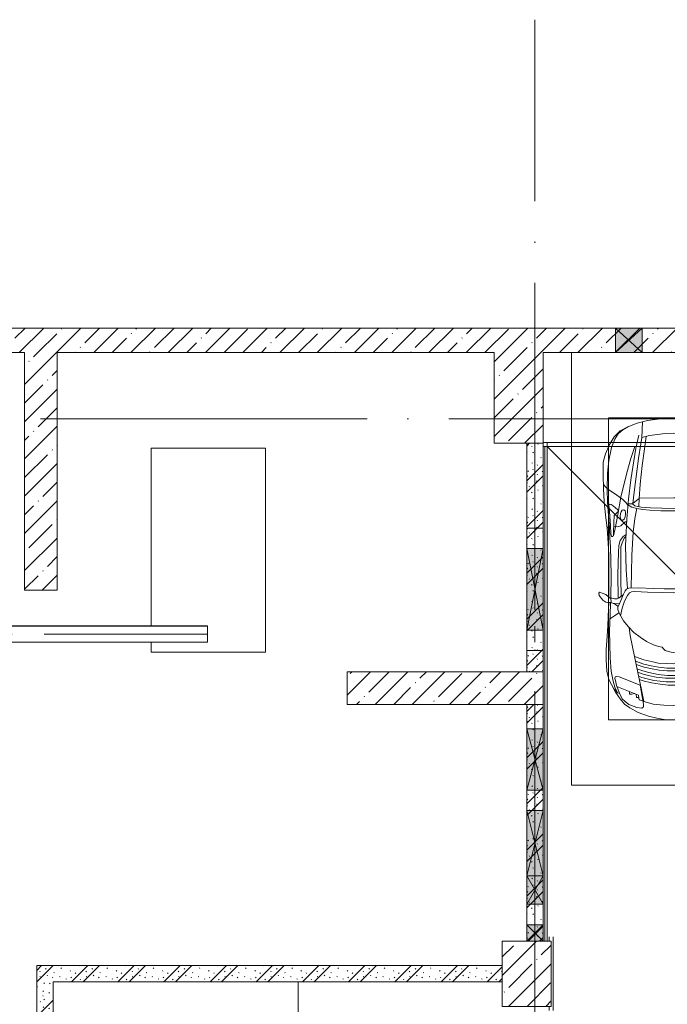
# Model space of a CAD drawing. Header units: millimetres. Extents: x -32229 to 192519, y -13689 to 125138.
# Tile 195 of 256: x 37126 to 45056, y 113075 to 125138. Entities that reach past the tile are written whole.
import ezdxf

# ---------------------------------------------------------------- set-up
doc = ezdxf.new("R2010")
doc.units = ezdxf.units.MM
for name, pattern in [('3_ Штрих_ 1 х 1 мм', [400, 200, -200]), ('ADSK_Линия сетки', [5000, 4000, -500, 0, -500]), ('ADSK_Осевая', [2800, 2000, -400, 0, -400])]:
    doc.linetypes.add(name, pattern=pattern)
for name, color, linetype, lineweight in [('A-DETL-GENF-OTLN', 7, 'Continuous', 18), ('A-FLOR-____-OTLN', 7, 'Continuous', 18), ('A-GENM-____-OTLN', 7, 'Continuous', 18), ('A-GLAZ-____-MCUT', 7, 'Continuous', 9), ('A-GLAZ-____-OTLN', 7, 'Continuous', 18), ('A-WALL-____-MCUT', 7, 'Continuous', 40), ('A-WALL-____-PATT', 7, 'Continuous', 40), ('C-PRKG-____-OTLN', 7, 'Continuous', 18), ('E-CABL-TRAY-CNTR', 7, 'ADSK_Осевая', 18), ('E-CABL-TRAY-OTLN', 7, 'Continuous', 18), ('I-WALL-____-MCUT', 7, 'Continuous', 40), ('S-BEAM-____-OTLN', 7, 'Continuous', 18), ('S-COLS-____-MCUT', 7, 'Continuous', 40), ('S-COLS-____-OTLN', 7, 'Continuous', 18), ('S-GRID-____-OTLN', 7, 'Continuous', 9)]:
    doc.layers.add(name, color=color, linetype=linetype, lineweight=lineweight)
pattern_1 = [(135, (300.56, 377.28), (-565.6854, 6e-14), [10, -790]), (135, (349.8, 474.73), (-565.6854, 6e-14), [10, -790]), (135, (423.93, 473.06), (-565.6854, 6e-14), [10, -790]), (135, (229.92, 447.9), (-565.6854, 6e-14), [10, -790]), (135, (155.08, 447.9), (-565.6854, 6e-14), [10, -790]), (135, (114.9, 369.03), (-565.6854, 6e-14), [10, -790]), (135, (132.43, 285.8), (-565.6854, 6e-14), [10, -790]), (135, (214.66, 322), (-565.6854, 6e-14), [10, -790]), (135, (198.16, 261.88), (-565.6854, 6e-14), [10, -790]), (135, (45.2, 272.9), (-565.6854, 6e-14), [10, -790]), (135, (42.32, 336.16), (-565.6854, 6e-14), [10, -790]), (135, (92.26, 192.24), (-565.6854, 6e-14), [10, -790]), (135, (7.07, 149.2), (-565.6854, 6e-14), [10, -790]), (135, (80.6, 95.1), (-565.6854, 6e-14), [10, -790]), (135, (79.53, 36.94), (-565.6854, 6e-14), [10, -790]), (135, (153.87, 74.56), (-565.6854, 6e-14), [10, -790]), (135, (228.35, 124.8), (-565.6854, 6e-14), [10, -790]), (135, (279.75, 180.4), (-565.6854, 6e-14), [10, -790]), (135, (282.9, 31.63), (-565.6854, 6e-14), [10, -790]), (135, (377.38, 53.45), (-565.6854, 6e-14), [10, -790]), (135, (352.28, 102.7), (-565.6854, 6e-14), [10, -790]), (135, (354.05, 0), (-565.6854, 6e-14), [10, -790]), (135, (553.23, 16.45), (-565.6854, 6e-14), [10, -790]), (135, (542.38, 63.45), (-565.6854, 6e-14), [10, -790]), (135, (536.58, 239.3), (-565.6854, 6e-14), [10, -790]), (135, (475.85, 203.9), (-565.6854, 6e-14), [10, -790]), (135, (475.85, 316.54), (-565.6854, 6e-14), [10, -790]), (135, (520.8, 408.7), (-565.6854, 6e-14), [10, -790]), (135, (551.1, 470.8), (-565.6854, 6e-14), [10, -790]), (135, (235.25, 537.93), (-565.6854, 6e-14), [10, -790]), (135, (407.25, 547.65), (-565.6854, 6e-14), [10, -790]), (135, (94.5, 558.6), (-565.6854, 6e-14), [10, -790]), (135, (46.4, 532.3), (-565.6854, 6e-14), [10, -790]), (135, (85.56, 465.04), (-565.6854, 6e-14), [10, -790]), (135, (355.53, 181.14), (-565.6854, 6e-14), [10, -790]), (135, (362.23, 243.6), (-565.6854, 6e-14), [10, -790]), (135, (413.45, 344.1), (-565.6854, 6e-14), [10, -790]), (135, (286.3, 273.25), (-565.6854, 6e-14), [10, -790]), (135, (423.02, 263.72), (-565.6854, 6e-14), [10, -790]), (135, (162.94, 190.2), (-565.6854, 6e-14), [10, -790]), (135, (470.25, 120.93), (-565.6854, 6e-14), [10, -790]), (135, (484.48, 9.78), (-565.6854, 6e-14), [10, -790]), (45, (0, 212.13), (-565.6854, 0), []), (45, (212.13, 0), (-565.6854, 0), []), (45, (353.55, 0), (-565.6854, 0), []), (45, (0, 353.55), (-565.6854, 0), [])]
pattern_2 = [(45, (0, 0), (-228.0985, 228.0985), []), (45, (228.1, 0), (-228.0985, 228.0985), [403.225, -80.645, 6.706, -73.939])]

# ---------------------------------------------------------------- blocks, each defined once
blk = doc.blocks.new('АР_Машиноместо - 4900x2400_М__5300х2500_-2211001--01 ЭЛ')
at = {"layer": 'A-DETL-GENF-OTLN', "color": 253, "lineweight": 13, "true_color": 0xaaaaaa}
for p, q in [((1044, -819), (943, -845)), ((1133, -806), (1044, -819)), ((1250, -800), (1133, -806)), ((1250, -800), (1367, -806)), ((1367, -806), (1456, -819)), ((1456, -819), (1557, -845)), ((712, -946), (647, -993)), ((800, -953), (701, -989)), ((816, -891), (712, -946)), ((859, -944), (800, -953)), ((943, -845), (816, -891)), ((878, -959), (859, -944)), ((878, -991), (878, -959)), ((1557, -845), (1684, -891)), ((1622, -959), (1641, -944)), ((1622, -991), (1622, -959)), ((1641, -944), (1700, -953)), ((1684, -891), (1788, -946)), ((1700, -953), (1799, -989)), ((1788, -946), (1853, -993)), ((593, -1057), (539, -1140)), ((618, -1057), (587, -1126)), ((647, -993), (593, -1057)), ((655, -1024), (618, -1057)), ((701, -989), (655, -1024)), ((841, -1226), (878, -991)), ((883, -1027), (854, -1167)), ((1000, -994), (871, -1031)), ((1127, -980), (1000, -994)), ((1250, -978), (1127, -980)), ((1250, -978), (1373, -980)), ((1373, -980), (1500, -994)), ((1500, -994), (1629, -1031)), ((1617, -1027), (1646, -1167)), ((1659, -1226), (1622, -991)), ((1799, -989), (1845, -1024)), ((1845, -1024), (1882, -1057)), ((1853, -993), (1907, -1057)), ((1882, -1057), (1913, -1126)), ((1907, -1057), (1961, -1140)), ((539, -1140), (487, -1232)), ((540, -1160), (516, -1180)), ((561, -1133), (540, -1160)), ((587, -1126), (548, -1220)), ((589, -1122), (561, -1133)), ((854, -1167), (827, -1301)), ((1646, -1167), (1673, -1301)), ((1911, -1122), (1939, -1133)), ((1913, -1126), (1952, -1220)), ((1939, -1133), (1960, -1160)), ((1960, -1160), (1984, -1180)), ((1961, -1140), (2013, -1232)), ((456, -1296), (431, -1397)), ((487, -1232), (456, -1296)), ((535, -1281), (527, -1305)), ((527, -1305), (532, -1326)), ((532, -1326), (554, -1333)), ((548, -1220), (535, -1281)), ((581, -1327), (841, -1226)), ((827, -1301), (770, -1576)), ((859, -1321), (820, -1334)), ((876, -1279), (828, -1294)), ((925, -1302), (859, -1321)), ((979, -1255), (876, -1279)), ((1007, -1284), (925, -1302)), ((1035, -1323), (958, -1341)), ((1084, -1236), (979, -1255)), ((1084, -1275), (1007, -1284)), ((1148, -1312), (1035, -1323)), ((1183, -1227), (1084, -1236)), ((1159, -1268), (1084, -1275)), ((1250, -1309), (1148, -1312)), ((1250, -1267), (1159, -1268)), ((1250, -1224), (1183, -1227)), ((1250, -1224), (1317, -1227)), ((1250, -1267), (1341, -1268)), ((1250, -1309), (1352, -1312)), ((1317, -1227), (1416, -1236)), ((1341, -1268), (1416, -1275)), ((1352, -1312), (1465, -1323)), ((1416, -1236), (1521, -1255)), ((1416, -1275), (1493, -1284)), ((1465, -1323), (1542, -1341)), ((1493, -1284), (1575, -1302)), ((1521, -1255), (1624, -1279)), ((1575, -1302), (1641, -1321)), ((1624, -1279), (1672, -1294)), ((1641, -1321), (1680, -1334)), ((1919, -1327), (1659, -1226)), ((1673, -1301), (1730, -1576)), ((1968, -1326), (1946, -1333)), ((1952, -1220), (1965, -1281)), ((1965, -1281), (1973, -1305)), ((1973, -1305), (1968, -1326)), ((2013, -1232), (2044, -1296)), ((2044, -1296), (2069, -1397)), ((431, -1397), (422, -1534)), ((554, -1333), (581, -1327)), ((887, -1447), (790, -1477)), ((871, -1401), (800, -1425)), ((874, -1361), (810, -1383)), ((945, -1381), (871, -1401)), ((958, -1341), (874, -1361)), ((986, -1426), (887, -1447)), ((1059, -1355), (945, -1381)), ((1062, -1446), (973, -1460)), ((1070, -1410), (986, -1426)), ((1174, -1344), (1059, -1355)), ((1164, -1435), (1062, -1446)), ((1168, -1400), (1070, -1410)), ((1250, -1435), (1164, -1435)), ((1250, -1400), (1168, -1400)), ((1250, -1345), (1174, -1344)), ((1250, -1345), (1326, -1344)), ((1250, -1400), (1332, -1400)), ((1250, -1435), (1336, -1435)), ((1326, -1344), (1441, -1355)), ((1332, -1400), (1430, -1410)), ((1336, -1435), (1438, -1446)), ((1430, -1410), (1514, -1426)), ((1438, -1446), (1527, -1460)), ((1441, -1355), (1555, -1381)), ((1514, -1426), (1613, -1447)), ((1542, -1341), (1626, -1361)), ((1555, -1381), (1629, -1401)), ((1613, -1447), (1710, -1477)), ((1626, -1361), (1690, -1383)), ((1629, -1401), (1700, -1425)), ((1946, -1333), (1919, -1327)), ((2069, -1397), (2078, -1534)), ((422, -1534), (422, -1663)), ((882, -1536), (770, -1576)), ((884, -1481), (782, -1518)), ((995, -1509), (882, -1536)), ((973, -1460), (884, -1481)), ((1060, -1496), (995, -1509)), ((1159, -1489), (1060, -1496)), ((1250, -1488), (1159, -1489)), ((1250, -1488), (1341, -1489)), ((1341, -1489), (1440, -1496)), ((1440, -1496), (1505, -1509)), ((1505, -1509), (1618, -1536)), ((1527, -1460), (1616, -1481)), ((1616, -1481), (1718, -1518)), ((1618, -1536), (1730, -1576)), ((2078, -1534), (2078, -1663)), ((422, -1663), (435, -1821)), ((770, -1576), (718, -1834)), ((1124, -1671), (1107, -1690)), ((1147, -1651), (1124, -1671)), ((1185, -1636), (1147, -1651)), ((1218, -1629), (1185, -1636)), ((1218, -1629), (1250, -1627)), ((1282, -1629), (1250, -1627)), ((1282, -1629), (1315, -1636)), ((1315, -1636), (1353, -1651)), ((1353, -1651), (1376, -1671)), ((1376, -1671), (1393, -1690)), ((1730, -1576), (1782, -1834)), ((2078, -1663), (2065, -1821)), ((917, -1761), (838, -1812)), ((1004, -1721), (917, -1761)), ((1065, -1700), (1004, -1721)), ((1107, -1690), (1065, -1700)), ((1393, -1690), (1435, -1700)), ((1435, -1700), (1496, -1721)), ((1496, -1721), (1583, -1761)), ((1583, -1761), (1662, -1812)), ((435, -1821), (445, -1957)), ((761, -1872), (691, -1942)), ((718, -1834), (706, -1927)), ((838, -1812), (761, -1872)), ((1662, -1812), (1739, -1872)), ((1739, -1872), (1809, -1942)), ((1782, -1834), (1794, -1927)), ((2065, -1821), (2055, -1957)), ((445, -1957), (453, -2159)), ((475, -2041), (448, -2034)), ((526, -2075), (475, -2041)), ((635, -2015), (581, -2106)), ((691, -1942), (635, -2015)), ((1809, -1942), (1865, -2015)), ((1865, -2015), (1919, -2106)), ((1974, -2075), (2025, -2041)), ((2025, -2041), (2052, -2034)), ((2055, -1957), (2047, -2159)), ((453, -2159), (455, -2239)), ((579, -2113), (526, -2075)), ((567, -2154), (564, -2195)), ((581, -2106), (567, -2154)), ((620, -2169), (600, -2073)), ((647, -2254), (620, -2169)), ((1853, -2254), (1880, -2169)), ((1880, -2169), (1900, -2073)), ((1919, -2106), (1933, -2154)), ((1921, -2113), (1974, -2075)), ((1933, -2154), (1936, -2195)), ((2047, -2159), (2045, -2239)), ((335, -2322), (382, -2266)), ((382, -2266), (417, -2243)), ((417, -2243), (445, -2239)), ((445, -2239), (482, -2239)), ((470, -2290), (450, -2306)), ((505, -2230), (468, -2239)), ((494, -2289), (470, -2290)), ((482, -2236), (479, -2289)), ((523, -2281), (494, -2289)), ((537, -2212), (505, -2230)), ((587, -2231), (510, -2227)), ((559, -2283), (523, -2281)), ((564, -2195), (537, -2212)), ((581, -2296), (559, -2283)), ((580, -2214), (565, -2186)), ((601, -2263), (580, -2214)), ((634, -2341), (601, -2263)), ((685, -2322), (647, -2254)), ((1815, -2322), (1853, -2254)), ((1866, -2341), (1899, -2263)), ((1899, -2263), (1920, -2214)), ((1913, -2231), (1990, -2227)), ((1919, -2296), (1941, -2283)), ((1920, -2214), (1935, -2186)), ((1936, -2195), (1963, -2212)), ((1941, -2283), (1977, -2281)), ((1963, -2212), (1995, -2230)), ((1977, -2281), (2006, -2289)), ((1995, -2230), (2032, -2239)), ((2006, -2289), (2030, -2290)), ((2018, -2236), (2021, -2289)), ((2055, -2239), (2018, -2239)), ((2030, -2290), (2050, -2306)), ((2083, -2243), (2055, -2239)), ((2118, -2266), (2083, -2243)), ((2165, -2322), (2118, -2266)), ((333, -2351), (335, -2322)), ((341, -2366), (333, -2351)), ((384, -2348), (341, -2366)), ((417, -2334), (384, -2348)), ((450, -2306), (417, -2334)), ((455, -2424), (456, -2301)), ((631, -2333), (581, -2296)), ((604, -2534), (606, -2315)), ((657, -2380), (634, -2341)), ((673, -2400), (657, -2380)), ((685, -2406), (668, -2638)), ((701, -2415), (673, -2400)), ((710, -2355), (685, -2322)), ((734, -2369), (710, -2355)), ((773, -2372), (734, -2369)), ((929, -2364), (773, -2372)), ((999, -2409), (814, -2417)), ((1115, -2359), (929, -2364)), ((1133, -2405), (999, -2409)), ((1250, -2358), (1115, -2359)), ((1250, -2407), (1133, -2405)), ((1250, -2358), (1385, -2359)), ((1250, -2407), (1367, -2405)), ((1367, -2405), (1501, -2409)), ((1385, -2359), (1571, -2364)), ((1501, -2409), (1686, -2417)), ((1571, -2364), (1727, -2372)), ((1727, -2372), (1766, -2369)), ((1766, -2369), (1790, -2355)), ((1790, -2355), (1815, -2322)), ((1799, -2415), (1827, -2400)), ((1815, -2406), (1832, -2638)), ((1827, -2400), (1843, -2380)), ((1843, -2380), (1866, -2341)), ((1869, -2333), (1919, -2296)), ((1896, -2534), (1894, -2315)), ((2045, -2424), (2044, -2301)), ((2050, -2306), (2083, -2334)), ((2083, -2334), (2116, -2348)), ((2116, -2348), (2159, -2366)), ((2159, -2366), (2167, -2351)), ((2167, -2351), (2165, -2322)), ((457, -2614), (455, -2424)), ((814, -2417), (701, -2415)), ((1686, -2417), (1799, -2415)), ((2043, -2614), (2045, -2424)), ((456, -2818), (457, -2614)), ((604, -2851), (604, -2534)), ((668, -2638), (659, -2936)), ((1832, -2638), (1841, -2936)), ((1896, -2851), (1896, -2534)), ((2044, -2818), (2043, -2614)), ((446, -2965), (456, -2818)), ((604, -2919), (604, -2851)), ((1896, -2919), (1896, -2851)), ((2054, -2965), (2044, -2818)), ((433, -3149), (446, -2965)), ((619, -2967), (604, -2919)), ((644, -3025), (619, -2967)), ((659, -2936), (676, -3260)), ((1841, -2936), (1824, -3260)), ((1856, -3025), (1881, -2967)), ((1881, -2967), (1896, -2919)), ((2067, -3149), (2054, -2965)), ((481, -3085), (475, -3180)), ((486, -3046), (481, -3085)), ((504, -3047), (486, -3046)), ((512, -3061), (504, -3047)), ((511, -3095), (512, -3061)), ((515, -3214), (511, -3095)), ((665, -3046), (644, -3025)), ((1835, -3046), (1856, -3025)), ((1985, -3214), (1989, -3095)), ((1988, -3061), (1996, -3047)), ((1989, -3095), (1988, -3061)), ((1996, -3047), (2014, -3046)), ((2014, -3046), (2019, -3085)), ((2019, -3085), (2025, -3180)), ((416, -3306), (433, -3149)), ((457, -3174), (433, -3148)), ((475, -3174), (457, -3174)), ((475, -3180), (462, -3347)), ((558, -3165), (514, -3168)), ((522, -3303), (515, -3214)), ((579, -3168), (558, -3165)), ((602, -3179), (579, -3168)), ((612, -3246), (600, -3262)), ((654, -3228), (602, -3179)), ((627, -3246), (612, -3246)), ((643, -3260), (627, -3246)), ((675, -3228), (654, -3228)), ((1825, -3228), (1846, -3228)), ((1846, -3228), (1898, -3179)), ((1857, -3260), (1873, -3246)), ((1873, -3246), (1888, -3246)), ((1888, -3246), (1900, -3262)), ((1898, -3179), (1921, -3168)), ((1921, -3168), (1942, -3165)), ((1942, -3165), (1986, -3168)), ((1978, -3303), (1985, -3214)), ((2025, -3174), (2043, -3174)), ((2025, -3180), (2038, -3347)), ((2043, -3174), (2067, -3148)), ((2084, -3306), (2067, -3148)), ((397, -3474), (416, -3306)), ((462, -3347), (457, -3435)), ((508, -3423), (567, -3375)), ((565, -3350), (522, -3303)), ((570, -3361), (565, -3350)), ((567, -3375), (570, -3361)), ((600, -3262), (594, -3293)), ((594, -3293), (597, -3327)), ((597, -3327), (605, -3347)), ((605, -3347), (620, -3369)), ((620, -3369), (639, -3373)), ((639, -3373), (654, -3361)), ((657, -3286), (643, -3260)), ((654, -3361), (659, -3344)), ((661, -3321), (657, -3286)), ((659, -3344), (661, -3321)), ((676, -3260), (696, -3503)), ((1824, -3260), (1804, -3503)), ((1839, -3321), (1843, -3286)), ((1841, -3344), (1839, -3321)), ((1846, -3361), (1841, -3344)), ((1843, -3286), (1857, -3260)), ((1861, -3373), (1846, -3361)), ((1880, -3369), (1861, -3373)), ((1895, -3347), (1880, -3369)), ((1903, -3327), (1895, -3347)), ((1900, -3262), (1906, -3293)), ((1906, -3293), (1903, -3327)), ((1930, -3361), (1935, -3350)), ((1933, -3375), (1930, -3361)), ((1992, -3423), (1933, -3375)), ((1935, -3350), (1978, -3303)), ((2038, -3347), (2043, -3435)), ((2103, -3474), (2084, -3306)), ((390, -3630), (397, -3474)), ((457, -3435), (466, -3441)), ((466, -3441), (482, -3439)), ((482, -3439), (508, -3423)), ((655, -3470), (625, -3501)), ((690, -3434), (655, -3470)), ((744, -3447), (691, -3447)), ((773, -3424), (744, -3447)), ((744, -3447), (773, -3472)), ((811, -3415), (773, -3424)), ((773, -3472), (826, -3512)), ((853, -3407), (811, -3415)), ((826, -3512), (821, -3413)), ((965, -3398), (853, -3407)), ((1103, -3394), (965, -3398)), ((1250, -3391), (1103, -3394)), ((1250, -3391), (1397, -3394)), ((1397, -3394), (1535, -3398)), ((1535, -3398), (1647, -3407)), ((1647, -3407), (1689, -3415)), ((1674, -3512), (1679, -3413)), ((1727, -3472), (1674, -3512)), ((1689, -3415), (1727, -3424)), ((1727, -3424), (1756, -3447)), ((1756, -3447), (1727, -3472)), ((1756, -3447), (1809, -3447)), ((1810, -3434), (1845, -3470)), ((1845, -3470), (1875, -3501)), ((2018, -3439), (1992, -3423)), ((2034, -3441), (2018, -3439)), ((2043, -3435), (2034, -3441)), ((2110, -3630), (2103, -3474)), ((491, -3594), (439, -3630)), ((538, -3567), (491, -3594)), ((598, -3519), (538, -3567)), ((625, -3501), (598, -3519)), ((840, -3688), (827, -3510)), ((1250, -3520), (827, -3517)), ((1250, -3520), (1673, -3517)), ((1660, -3688), (1673, -3510)), ((1875, -3501), (1902, -3519)), ((1902, -3519), (1962, -3567)), ((1962, -3567), (2009, -3594)), ((2009, -3594), (2061, -3630)), ((384, -3803), (390, -3630)), ((404, -3666), (388, -3688)), ((439, -3630), (404, -3666)), ((857, -3850), (840, -3688)), ((1636, -3917), (1660, -3688)), ((2061, -3630), (2096, -3666)), ((2096, -3666), (2112, -3688)), ((2116, -3803), (2110, -3630)), ((385, -3850), (384, -3803)), ((2113, -3958), (2116, -3803)), ((387, -3958), (387, -3950)), ((416, -4059), (387, -3958)), ((894, -4122), (869, -3950)), ((1606, -4122), (1636, -3917)), ((2084, -4059), (2113, -3958)), ((459, -4167), (416, -4059)), ((2041, -4167), (2084, -4059)), ((522, -4268), (459, -4167)), ((914, -4272), (894, -4122)), ((1586, -4272), (1606, -4122)), ((1978, -4268), (2041, -4167)), ((596, -4341), (522, -4268)), ((686, -4392), (596, -4341)), ((955, -4284), (861, -4259)), ((861, -4260), (869, -4451)), ((1050, -4297), (955, -4284)), ((1146, -4307), (1050, -4297)), ((1250, -4312), (1146, -4307)), ((1250, -4312), (1354, -4307)), ((1354, -4307), (1450, -4297)), ((1450, -4297), (1545, -4284)), ((1545, -4284), (1639, -4259)), ((1639, -4260), (1631, -4451)), ((1814, -4392), (1904, -4341)), ((1904, -4341), (1978, -4268)), ((804, -4437), (686, -4392)), ((927, -4467), (804, -4437)), ((1573, -4467), (1696, -4437)), ((1696, -4437), (1814, -4392)), ((1115, -4493), (927, -4467)), ((1250, -4500), (1115, -4493)), ((1250, -4500), (1385, -4493)), ((1385, -4493), (1573, -4467))]:
    blk.add_line(p, q, dxfattribs=at)
at = {"layer": 'A-DETL-GENF-OTLN', "color": 254, "lineweight": 13, "true_color": 0xd4d4d4}
for p, q in [((793, -1076), (791, -1115)), ((823, -1074), (793, -1076)), ((824, -1064), (819, -1103)), ((828, -1045), (824, -1064)), ((871, -1032), (828, -1045)), ((1629, -1032), (1672, -1045)), ((1672, -1045), (1676, -1064)), ((1676, -1064), (1681, -1103)), ((1677, -1074), (1707, -1076)), ((1707, -1076), (1709, -1115)), ((528, -1199), (507, -1274)), ((562, -1132), (528, -1199)), ((819, -1103), (554, -1208)), ((709, -1113), (708, -1147)), ((738, -1114), (709, -1113)), ((773, -1121), (738, -1114)), ((1681, -1103), (1946, -1208)), ((1727, -1121), (1762, -1114)), ((1762, -1114), (1791, -1113)), ((1791, -1113), (1792, -1147)), ((1938, -1132), (1972, -1199)), ((1972, -1199), (1993, -1274)), ((507, -1274), (483, -1396)), ((1993, -1274), (2017, -1396)), ((483, -1396), (471, -1561)), ((2017, -1396), (2029, -1561)), ((471, -1561), (463, -1890)), ((2029, -1561), (2037, -1890)), ((463, -1890), (472, -2078)), ((2037, -1890), (2028, -2078)), ((472, -2078), (474, -2239)), ((2028, -2078), (2026, -2239)), ((483, -2571), (478, -2290)), ((571, -2291), (564, -2581)), ((1929, -2291), (1936, -2581)), ((2017, -2571), (2022, -2290)), ((728, -2416), (734, -2607)), ((1772, -2416), (1766, -2607)), ((478, -2755), (483, -2571)), ((564, -2581), (572, -2853)), ((734, -2607), (738, -2818)), ((1766, -2607), (1762, -2818)), ((1936, -2581), (1928, -2853)), ((2022, -2755), (2017, -2571)), ((474, -2914), (478, -2755)), ((2026, -2914), (2022, -2755)), ((572, -2853), (576, -2937)), ((738, -2818), (753, -3099)), ((1762, -2818), (1747, -3099)), ((1928, -2853), (1924, -2937)), ((466, -3036), (474, -2914)), ((576, -2937), (595, -2998)), ((595, -2998), (629, -3048)), ((1905, -2998), (1871, -3048)), ((1924, -2937), (1905, -2998)), ((2034, -3036), (2026, -2914)), ((462, -3137), (466, -3036)), ((512, -3053), (533, -3146)), ((629, -3048), (667, -3070)), ((753, -3099), (772, -3268)), ((1747, -3099), (1728, -3268)), ((1871, -3048), (1833, -3070)), ((1988, -3053), (1967, -3146)), ((2038, -3137), (2034, -3036)), ((440, -3469), (462, -3137)), ((533, -3146), (564, -3316)), ((1967, -3146), (1936, -3316)), ((2060, -3469), (2038, -3137)), ((564, -3316), (602, -3530)), ((772, -3268), (797, -3388)), ((870, -3377), (797, -3388)), ((957, -3369), (870, -3377)), ((1093, -3361), (957, -3369)), ((1250, -3361), (1093, -3361)), ((1250, -3361), (1407, -3361)), ((1407, -3361), (1543, -3369)), ((1543, -3369), (1630, -3377)), ((1630, -3377), (1703, -3388)), ((1728, -3268), (1703, -3388)), ((1936, -3316), (1898, -3530)), ((434, -3624), (440, -3469)), ((735, -3406), (688, -3436)), ((797, -3388), (735, -3406)), ((749, -3451), (765, -3589)), ((1703, -3388), (1765, -3406)), ((1751, -3451), (1735, -3589)), ((1765, -3406), (1812, -3436)), ((2066, -3624), (2060, -3469)), ((602, -3530), (674, -3827)), ((696, -3503), (723, -3742)), ((765, -3589), (786, -3747)), ((1735, -3589), (1714, -3747)), ((1804, -3503), (1777, -3742)), ((1898, -3530), (1826, -3827)), ((439, -3823), (434, -3624)), ((2061, -3823), (2066, -3624)), ((441, -3850), (439, -3823)), ((674, -3827), (680, -3850)), ((723, -3742), (741, -3850)), ((786, -3747), (799, -3850)), ((1714, -3747), (1681, -4001)), ((1777, -3742), (1713, -4128)), ((1826, -3827), (1777, -4002)), ((2045, -3977), (2061, -3823)), ((455, -3977), (452, -3950)), ((489, -4138), (455, -3977)), ((708, -3950), (723, -4002)), ((758, -3950), (787, -4128)), ((813, -3950), (819, -4001)), ((2011, -4138), (2045, -3977)), ((723, -4002), (772, -4150)), ((819, -4001), (849, -4183)), ((1681, -4001), (1651, -4183)), ((1777, -4002), (1728, -4150)), ((528, -4240), (489, -4138)), ((787, -4128), (821, -4290)), ((849, -4183), (861, -4260)), ((1651, -4183), (1639, -4260)), ((1713, -4128), (1679, -4290)), ((1972, -4240), (2011, -4138)), ((571, -4303), (528, -4240)), ((625, -4355), (571, -4303)), ((1875, -4355), (1929, -4303)), ((1929, -4303), (1972, -4240)), ((696, -4396), (625, -4355)), ((1804, -4396), (1875, -4355))]:
    blk.add_line(p, q, dxfattribs=at)
at = {"layer": 'C-PRKG-____-OTLN', "color": 253, "lineweight": 13, "true_color": 0xaaaaaa}
for p, q in [((2500, 0), (0, 0)), ((0, 0), (0, -3850)), ((2500, 0), (2500, -5300)), ((450, -800), (450, -3850)), ((450, -800), (2050, -800)), ((2050, -800), (2050, -4500)), ((0, -3950), (0, -5300)), ((450, -3950), (450, -4500)), ((450, -4500), (2050, -4500)), ((850, -5300), (800, -5300))]:
    blk.add_line(p, q, dxfattribs=at)
blk = doc.blocks.new('АР_Отверстие прямоугольное - ОВВ-7382236--01 ЭЛ')
at = {"layer": 'A-GLAZ-____-OTLN', "lineweight": 13, "true_color": 0xf0f0f0}
blk.add_hatch(color=7, dxfattribs=at).paths.add_polyline_path([(525, 100), (-275, 100), (-275, -100), (525, -100)])
at = {"layer": 'A-GLAZ-____-MCUT', "color": 253, "lineweight": 13, "true_color": 0xaaaaaa}
for p, q in [((-275, 100), (-275, -100)), ((525, 100), (525, -100))]:
    blk.add_line(p, q, dxfattribs=at)
at = {"layer": 'A-GLAZ-____-OTLN', "color": 253, "lineweight": 5, "true_color": 0xaaaaaa}
for p, q in [((525, 100), (-275, -100)), ((-275, 100), (525, -100))]:
    blk.add_line(p, q, dxfattribs=at)
at = {"layer": 'A-GLAZ-____-OTLN', "color": 253, "lineweight": 13, "true_color": 0xaaaaaa}
for p, q in [((525, 100), (-275, 100)), ((-275, 100), (-275, -100)), ((525, -100), (525, 100)), ((-275, -100), (525, -100))]:
    blk.add_line(p, q, dxfattribs=at)
blk = doc.blocks.new('АР_Отверстие прямоугольное - АПТ-7382589--01 ЭЛ')
at = {"layer": 'A-GLAZ-____-OTLN', "lineweight": 13, "true_color": 0xf0f0f0}
blk.add_hatch(color=7, dxfattribs=at).paths.add_polyline_path([(625, 100), (-375, 100), (-375, -100), (625, -100)])
at = {"layer": 'A-GLAZ-____-MCUT', "color": 253, "lineweight": 13, "true_color": 0xaaaaaa}
for p, q in [((-375, 100), (-375, -100)), ((625, 100), (625, -100))]:
    blk.add_line(p, q, dxfattribs=at)
at = {"layer": 'A-GLAZ-____-OTLN', "color": 253, "lineweight": 5, "true_color": 0xaaaaaa}
for p, q in [((625, 100), (-375, -100)), ((-375, 100), (625, -100))]:
    blk.add_line(p, q, dxfattribs=at)
at = {"layer": 'A-GLAZ-____-OTLN', "color": 253, "lineweight": 13, "true_color": 0xaaaaaa}
for p, q in [((625, 100), (-375, 100)), ((-375, 100), (-375, -100)), ((625, -100), (625, 100)), ((-375, -100), (625, -100))]:
    blk.add_line(p, q, dxfattribs=at)
blk = doc.blocks.new('КР_Колонна_ЖБ_Прямоугольная - 600x800h_B40-V181--01 ЭЛ')
at = {"layer": 'S-COLS-____-OTLN', "lineweight": 5, "true_color": 0xaaaaaa}
h = blk.add_hatch(dxfattribs=at)
h.set_pattern_fill('FP_14', color=253, style=0, pattern_type=2)
h.set_pattern_definition([(225, (43335.3, 113450), (228.0985, -228.0985), []), (225, (43107.2, 113450), (228.0985, -228.0985), [403.225, -80.645, 6.706, -73.939])])
h.paths.add_polyline_path([(-300, 400), (-300, -400), (300, -400), (300, 400), (-200, 400)])
at = {"layer": 'S-COLS-____-MCUT', "color": 253, "lineweight": 15, "true_color": 0xaaaaaa}
for p, q in [((300, 400), (-300, 400)), ((-300, 400), (-300, -400)), ((300, -400), (300, 400)), ((-300, -400), (-200, -400)), ((-200, -400), (0, -400)), ((0, -400), (300, -400))]:
    blk.add_line(p, q, dxfattribs=at)
blk = doc.blocks.new('АР_Отверстие прямоугольное - ВК-5556621--01 ЭЛ')
at = {"layer": 'A-GLAZ-____-OTLN', "lineweight": 13, "true_color": 0xf0f0f0}
blk.add_hatch(color=7, dxfattribs=at).paths.add_polyline_path([(-40, -150), (290, -150), (290, 150), (-40, 150)])
at = {"layer": 'A-GLAZ-____-MCUT', "color": 253, "lineweight": 13, "true_color": 0xaaaaaa}
for p, q in [((-40, 150), (-40, -150)), ((290, 150), (290, -150))]:
    blk.add_line(p, q, dxfattribs=at)
at = {"layer": 'A-GLAZ-____-OTLN', "color": 253, "lineweight": 5, "true_color": 0xaaaaaa}
for p, q in [((290, 150), (-40, -150)), ((-40, 150), (290, -150))]:
    blk.add_line(p, q, dxfattribs=at)
at = {"layer": 'A-GLAZ-____-OTLN', "color": 253, "lineweight": 13, "true_color": 0xaaaaaa}
for p, q in [((290, 150), (-40, 150)), ((-40, 150), (-40, -150)), ((290, -150), (290, 150)), ((-40, -150), (290, -150))]:
    blk.add_line(p, q, dxfattribs=at)
blk = doc.blocks.new('АР-Заполнение деф_ шва - Д_ш_-4327504--01 ЭЛ')
at = {"layer": 'A-GENM-____-OTLN', "color": 253, "lineweight": 13, "true_color": 0xaaaaaa}
for p, q in [((0, 25), (4450, 25)), ((0, -25), (4450, -25))]:
    blk.add_line(p, q, dxfattribs=at)
blk = doc.blocks.new('АР-Заполнение деф_ шва - Д_ш__Пристенный-V223--01 ЭЛ')
at = {"layer": 'A-GENM-____-OTLN', "color": 253, "lineweight": 13, "true_color": 0xaaaaaa}
blk.add_line((0, 25), (6085, 25), dxfattribs=at)
blk = doc.blocks.new('АР-Заполнение деф_ шва - Д_ш__Пристенный-4433562--01 ЭЛ')
at = {"layer": 'A-GENM-____-OTLN', "color": 253, "lineweight": 13, "true_color": 0xaaaaaa}
for p, q in [((0, 25), (900, 25)), ((0, -25), (50, -25)), ((850, -25), (900, -25))]:
    blk.add_line(p, q, dxfattribs=at)
blk = doc.blocks.new('АР_Отверстие прямоугольное - ВК-7382422--01 ЭЛ')
at = {"layer": 'A-GLAZ-____-OTLN', "lineweight": 13, "true_color": 0xf0f0f0}
blk.add_hatch(color=7, dxfattribs=at).paths.add_polyline_path([(300, -100), (300, 100), (-50, 100), (-50, -100)])
at = {"layer": 'A-GLAZ-____-MCUT', "color": 253, "lineweight": 13, "true_color": 0xaaaaaa}
for p, q in [((-50, 100), (-50, -100)), ((300, 100), (300, -100))]:
    blk.add_line(p, q, dxfattribs=at)
at = {"layer": 'A-GLAZ-____-OTLN', "color": 253, "lineweight": 5, "true_color": 0xaaaaaa}
for p, q in [((300, 100), (-50, -100)), ((-50, 100), (300, -100))]:
    blk.add_line(p, q, dxfattribs=at)
at = {"layer": 'A-GLAZ-____-OTLN', "color": 253, "lineweight": 13, "true_color": 0xaaaaaa}
for p, q in [((300, 100), (-50, 100)), ((-50, 100), (-50, -100)), ((300, -100), (300, 100)), ((-50, -100), (300, -100))]:
    blk.add_line(p, q, dxfattribs=at)
blk = doc.blocks.new('АР_Отверстие прямоугольное - ВК-7382505--01 ЭЛ')
at = {"layer": 'A-GLAZ-____-OTLN', "lineweight": 13, "true_color": 0xf0f0f0}
blk.add_hatch(color=7, dxfattribs=at).paths.add_polyline_path([(225, 100), (25, 100), (25, -100), (225, -100)])
at = {"layer": 'A-GLAZ-____-MCUT', "color": 253, "lineweight": 13, "true_color": 0xaaaaaa}
for p, q in [((25, 100), (25, -100)), ((225, 100), (225, -100))]:
    blk.add_line(p, q, dxfattribs=at)
at = {"layer": 'A-GLAZ-____-OTLN', "color": 253, "lineweight": 5, "true_color": 0xaaaaaa}
for p, q in [((225, 100), (25, -100)), ((25, 100), (225, -100))]:
    blk.add_line(p, q, dxfattribs=at)
at = {"layer": 'A-GLAZ-____-OTLN', "color": 253, "lineweight": 13, "true_color": 0xaaaaaa}
for p, q in [((225, 100), (25, 100)), ((25, 100), (25, -100)), ((225, -100), (225, 100)), ((25, -100), (225, -100))]:
    blk.add_line(p, q, dxfattribs=at)
blk = doc.blocks.new('АР_Перемычка - 200_Уx2_75x5__250-250-7319287--01 ЭЛ')
at = {"layer": 'S-BEAM-____-OTLN', "color": 9, "linetype": '3_ Штрих_ 1 х 1 мм', "lineweight": 15, "true_color": 0xc4c4c4}
for p, q in [((-750, 100), (-750, -100)), ((750, 100), (750, -100)), ((-750, 0), (750, 0))]:
    blk.add_line(p, q, dxfattribs=at)
blk = doc.blocks.new('АР_Перемычка - 200_Уx2_75x5__800-1300-7345473--01 ЭЛ')
at = {"layer": 'S-BEAM-____-OTLN', "color": 9, "linetype": '3_ Штрих_ 1 х 1 мм', "lineweight": 15, "true_color": 0xc4c4c4}
for p, q in [((-1700, 100), (-1700, -100)), ((1200, 100), (1200, -100)), ((-1700, 0), (-1400, 0)), ((-1400, 0), (-650, 0)), ((-650, 0), (400, 0)), ((400, 0), (750, 0)), ((750, 0), (1000, 0)), ((1000, 0), (1200, 0))]:
    blk.add_line(p, q, dxfattribs=at)
blk = doc.blocks.new('АР_Отверстие прямоугольное - ВК-7382337--01 ЭЛ')
at = {"layer": 'A-GLAZ-____-OTLN', "lineweight": 13, "true_color": 0xf0f0f0}
blk.add_hatch(color=7, dxfattribs=at).paths.add_polyline_path([(500, -100), (500, 100), (-250, 100), (-250, -100)])
at = {"layer": 'A-GLAZ-____-MCUT', "color": 253, "lineweight": 13, "true_color": 0xaaaaaa}
for p, q in [((-250, 100), (-250, -100)), ((500, 100), (500, -100))]:
    blk.add_line(p, q, dxfattribs=at)
at = {"layer": 'A-GLAZ-____-OTLN', "color": 253, "lineweight": 5, "true_color": 0xaaaaaa}
for p, q in [((500, 100), (-250, -100)), ((-250, 100), (500, -100))]:
    blk.add_line(p, q, dxfattribs=at)
at = {"layer": 'A-GLAZ-____-OTLN', "color": 253, "lineweight": 13, "true_color": 0xaaaaaa}
for p, q in [((500, 100), (-250, 100)), ((-250, 100), (-250, -100)), ((500, -100), (500, 100)), ((-250, -100), (500, -100))]:
    blk.add_line(p, q, dxfattribs=at)
blk = doc.blocks.new('Наметкина 10_РД_АР_П_отсоединено_rvt-1--01 ЭЛ')
at = {"layer": 'A-WALL-____-PATT', "lineweight": 5, "true_color": 0xaaaaaa}
h = blk.add_hatch(dxfattribs=at)
h.set_pattern_fill('FP_1', color=253, style=0, pattern_type=2)
h.set_pattern_definition(pattern_2)
h.paths.add_polyline_path([(43535, 121060), (43535, 121360), (24735, 121360), (24735, 121060), (37585, 121060)])
h = blk.add_hatch(dxfattribs=at)
h.set_pattern_fill('FP_1', color=253, style=0, pattern_type=2)
h.set_pattern_definition(pattern_2)
h.paths.add_polyline_path([(45535, 121060), (45535, 121360), (43535, 121360), (43535, 121060), (44750, 121060)])
h = blk.add_hatch(dxfattribs=at)
h.set_pattern_fill('FP_1', color=253, style=0, pattern_type=2)
h.set_pattern_definition(pattern_2)
h.paths.add_polyline_path([(37585, 118150), (37585, 121060), (37185, 121060), (37185, 118150)])
h = blk.add_hatch(dxfattribs=at)
h.set_pattern_fill('FP_6', color=253, style=0, pattern_type=2)
h.set_pattern_definition(pattern_1)
h.paths.add_polyline_path([(43535, 117150), (43535, 119950), (43335, 119950), (43335, 117150)])
h = blk.add_hatch(dxfattribs=at)
h.set_pattern_fill('FP_6', color=253, style=0, pattern_type=2)
h.set_pattern_definition(pattern_1)
h.paths.add_polyline_path([(43335, 113850), (43535, 113850), (43535, 116750), (43335, 116750), (43335, 114050)])
h = blk.add_hatch(dxfattribs=at)
h.set_pattern_fill('FP_6', color=253, style=0, pattern_type=2)
h.set_pattern_definition(pattern_1)
h.paths.add_polyline_path([(43035, 113350), (43035, 113550), (37335, 113550), (37335, 113350), (40637, 113350)])
h = blk.add_hatch(dxfattribs=at)
h.set_pattern_fill('FP_6', color=253, style=0, pattern_type=2)
h.set_pattern_definition(pattern_1)
h.paths.add_polyline_path([(37335, 110450), (37535, 110450), (37535, 113350), (37335, 113350), (37335, 111500)])
at = {"layer": 'S-COLS-____-OTLN', "lineweight": 5, "true_color": 0xaaaaaa}
h = blk.add_hatch(dxfattribs=at)
h.set_pattern_fill('FP_1', color=253, style=0, pattern_type=2)
h.set_pattern_definition(pattern_2)
h.paths.add_polyline_path([(43535, 119950), (43535, 121060), (42935, 121060), (42935, 119950)])
h = blk.add_hatch(dxfattribs=at)
h.set_pattern_fill('FP_1', color=253, style=0, pattern_type=2)
h.set_pattern_definition(pattern_2)
h.paths.add_polyline_path([(43535, 116750), (43535, 117150), (41135, 117150), (41135, 116750)])
at = {"layer": 'A-FLOR-____-OTLN', "color": 253, "lineweight": 13, "true_color": 0xaaaaaa}
for p, q in [((43535, 119960), (45535, 119960)), ((40135, 119890), (38735, 119890)), ((38735, 119890), (38735, 117710)), ((40135, 117390), (40135, 119890)), ((47965, 119910), (43555, 119910)), ((43555, 119910), (43555, 113850)), ((45760, 117735), (43585, 119910)), ((43585, 113850), (43585, 119910)), ((43585, 119910), (47935, 119910)), ((38735, 117510), (38735, 117390)), ((38735, 117390), (40135, 117390)), ((43555, 113850), (43585, 113850)), ((40535, 104025), (40535, 113350))]:
    blk.add_line(p, q, dxfattribs=at)
at = {"layer": 'A-WALL-____-MCUT', "color": 253, "lineweight": 13, "true_color": 0xaaaaaa}
for p, q in [((43535, 121360), (24735, 121360)), ((44420, 121360), (43535, 121360)), ((44750, 121360), (44420, 121360)), ((45535, 121360), (44750, 121360)), ((31085, 121060), (37185, 121060)), ((37185, 121060), (37185, 118150)), ((37585, 121060), (42935, 121060)), ((37585, 118150), (37585, 121060)), ((43535, 121060), (44420, 121060)), ((44420, 121060), (44750, 121060)), ((44750, 121060), (45535, 121060)), ((37185, 118150), (37585, 118150))]:
    blk.add_line(p, q, dxfattribs=at)
at = {"layer": 'I-WALL-____-MCUT', "color": 253, "lineweight": 13, "true_color": 0xaaaaaa}
for p, q in [((43335, 119950), (43335, 118660)), ((43535, 119950), (43335, 119950)), ((43535, 118660), (43535, 119950)), ((43335, 118660), (43335, 117660)), ((43535, 117660), (43535, 118660)), ((43335, 117660), (43335, 117150)), ((43535, 117150), (43535, 117660)), ((43335, 117150), (43535, 117150)), ((43335, 116750), (43335, 116450)), ((43535, 116750), (43335, 116750)), ((43535, 116450), (43535, 116750)), ((43335, 116450), (43335, 115700)), ((43535, 115700), (43535, 116450)), ((43335, 115700), (43335, 115450)), ((43535, 115450), (43535, 115700)), ((43335, 115450), (43335, 114300)), ((43535, 114300), (43535, 115450)), ((43335, 114300), (43335, 114050)), ((43535, 114050), (43535, 114300)), ((43335, 114050), (43335, 113850)), ((43535, 113850), (43535, 114050)), ((43035, 113550), (37335, 113550)), ((37335, 113550), (37335, 113350)), ((37335, 113350), (37335, 111500)), ((37535, 113350), (43035, 113350)), ((37535, 111500), (37535, 113350))]:
    blk.add_line(p, q, dxfattribs=at)
at = {"layer": 'S-COLS-____-MCUT', "color": 253, "lineweight": 15, "true_color": 0xaaaaaa}
for p, q in [((42935, 121060), (42935, 119950)), ((43535, 119950), (43535, 121060)), ((42935, 119950), (43535, 119950)), ((43535, 117150), (41135, 117150)), ((41135, 117150), (41135, 116750)), ((43535, 116750), (43535, 117150)), ((41135, 116750), (43535, 116750))]:
    blk.add_line(p, q, dxfattribs=at)
at = {"layer": 'A-GENM-____-OTLN', "color": 253, "lineweight": 13, "true_color": 0xaaaaaa}
blk.add_blockref('АР-Заполнение деф_ шва - Д_ш_-4327504--01 ЭЛ', (43535, 119935), dxfattribs=at)
at = {"layer": 'A-GENM-____-OTLN', "color": 253, "lineweight": 13, "true_color": 0xaaaaaa, "rotation": 270}
for name, p in [('АР-Заполнение деф_ шва - Д_ш__Пристенный-V223--01 ЭЛ', (43560, 119960)), ('АР-Заполнение деф_ шва - Д_ш__Пристенный-4433562--01 ЭЛ', (43635, 113900))]:
    blk.add_blockref(name, p, dxfattribs=at)
at = {"layer": 'A-GLAZ-____-OTLN', "color": 253, "lineweight": 13, "true_color": 0xaaaaaa}
blk.add_blockref('АР_Отверстие прямоугольное - ВК-5556621--01 ЭЛ', (44460, 121210), dxfattribs=at)
for name, p, rotation in [('АР_Отверстие прямоугольное - АПТ-7382589--01 ЭЛ', (43435, 118285), 269.9999999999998), ('АР_Отверстие прямоугольное - ВК-7382337--01 ЭЛ', (43435, 116200), 270), ('АР_Отверстие прямоугольное - ОВВ-7382236--01 ЭЛ', (43435, 115175), 270), ('АР_Отверстие прямоугольное - ВК-7382422--01 ЭЛ', (43435, 114600), 270), ('АР_Отверстие прямоугольное - ВК-7382505--01 ЭЛ', (43435, 114075), 270)]:
    blk.add_blockref(name, p, dxfattribs=dict(at, rotation=rotation))
at = {"layer": 'C-PRKG-____-OTLN', "color": 253, "lineweight": 13, "true_color": 0xaaaaaa, "rotation": 180}
blk.add_blockref('АР_Машиноместо - 4900x2400_М__5300х2500_-2211001--01 ЭЛ', (46385, 115760), dxfattribs=at)
at = {"layer": 'S-BEAM-____-OTLN', "color": 253, "lineweight": 13, "true_color": 0xaaaaaa}
for name, p, rotation in [('АР_Перемычка - 200_Уx2_75x5__250-250-7319287--01 ЭЛ', (43435, 118160), 269.9999999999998), ('АР_Перемычка - 200_Уx2_75x5__800-1300-7345473--01 ЭЛ', (43435, 115050), 270)]:
    blk.add_blockref(name, p, dxfattribs=dict(at, rotation=rotation))
at = {"layer": 'S-COLS-____-OTLN', "color": 253, "lineweight": 13, "true_color": 0xaaaaaa, "rotation": 180}
blk.add_blockref('КР_Колонна_ЖБ_Прямоугольная - 600x800h_B40-V181--01 ЭЛ', (43335, 113450), dxfattribs=at)

msp = doc.modelspace()

# ---------------------------------------------------------------- linework, layer by layer
at = {"layer": 'E-CABL-TRAY-CNTR', "color": 94, "true_color": 0x009f00}
msp.add_line((39427.5, 117610.2), (29067.5, 117610.2), dxfattribs=at)
at = {"layer": 'E-CABL-TRAY-OTLN', "color": 94, "true_color": 0x009f00}
for p, q in [((39427.5, 117710.2), (29067.5, 117710.2)), ((39427.5, 117707.6), (29067.5, 117707.6)), ((39427.5, 117710.2), (39427.5, 117510.2)), ((39427.5, 117512.7), (29067.5, 117512.7)), ((39427.5, 117510.2), (29067.5, 117510.2))]:
    msp.add_line(p, q, dxfattribs=at)
at = {"layer": 'S-GRID-____-OTLN', "color": 253, "linetype": 'ADSK_Линия сетки', "true_color": 0xaaaaaa}
for p, q in [((43435.3, -12088.9), (43435.3, 125138.4)), ((131381.2, 120250), (-30593.4, 120250))]:
    msp.add_line(p, q, dxfattribs=at)

# ---------------------------------------------------------------- block references
at = {"lineweight": 5}
msp.add_blockref('Наметкина 10_РД_АР_П_отсоединено_rvt-1--01 ЭЛ', (0, 0), dxfattribs=at)

doc.saveas('drawing.dxf')
